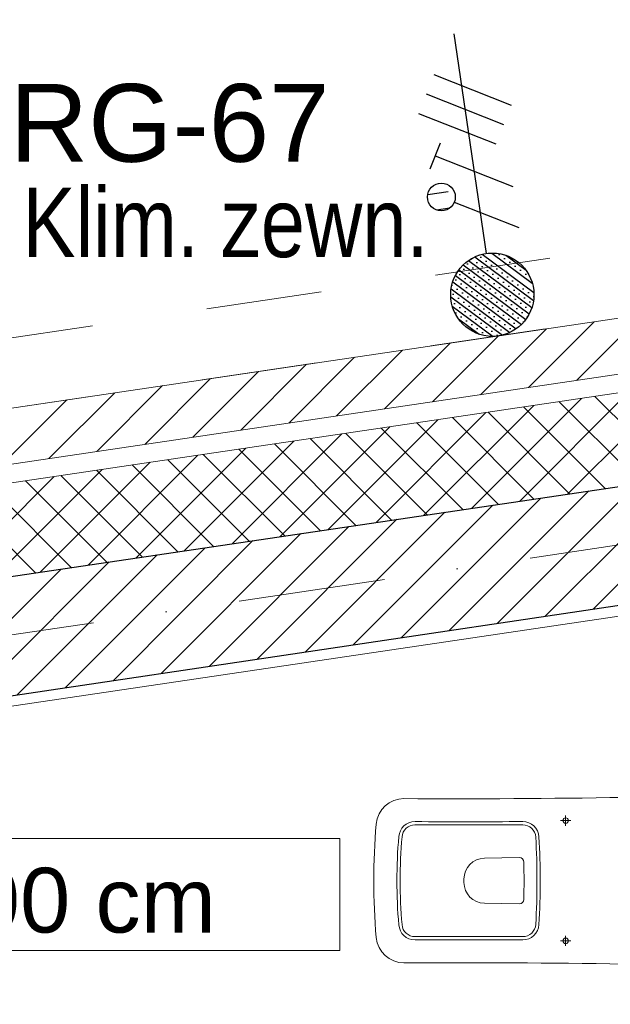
# Model space of a CAD drawing. Header units: metres. Extents: x 10441 to 19716, y -6570 to 1447.
# Tile 35 of 57: x 15754 to 15881, y -3270 to -3057. Entities that reach past the tile are written whole.
import ezdxf
from ezdxf.enums import TextEntityAlignment as Align

# ---------------------------------------------------------------- set-up
doc = ezdxf.new("R2010")
doc.units = ezdxf.units.M
doc.header["$MEASUREMENT"] = 0
doc.linetypes.add('8', pattern=[0.5, 0.25, -0.25])
doc.linetypes.add('DASHDOT', pattern=[25.4, 12.7, -6.35, 0, -6.35])
for name, color, linetype, lineweight in [('#elektryczne', 8, 'Continuous', 20), ('A_HACZE', 8, 'Continuous', 5), ('A_OPISY', 8, 'Continuous', 18), ('A_OSIE', 8, 'Continuous', 13), ('A_OZACZENIE DRZWI', 8, 'Continuous', 13), ('A_OZNACZENIA OKIEN', 8, 'Continuous', 13), ('A_PROJEKTOWANE ŚCIANY MUROWANE NOŚNE', 8, 'Continuous', 30), ('A_STAL CIENKIE', 8, 'Continuous', 0), ('A_TYNK', 8, 'Continuous', 5), ('A_WYMIARY WEWNETRZNE', 8, 'Continuous', 18), ('A_WYPOSAŻENIE SANITARNE', 8, 'Continuous', 5), ('EB_obwody', 8, 'Continuous', 13)]:
    doc.layers.add(name, color=color, linetype=linetype, lineweight=lineweight)
doc.layers.add('EB_gniazda', color=1, linetype='Continuous')
doc.styles.add('ARIAL', font='arial.ttf')
doc.styles.add('m1_romans', font='romans.shx', dxfattribs={"width": 0.8})
doc.styles.add('opisy okien', font='txt', dxfattribs={"height": 15})

# ---------------------------------------------------------------- blocks, each defined once
blk = doc.blocks.new('podkład')
at = {"layer": 'A_HACZE', "color": 8, "linetype": 'Continuous'}
for p, q in [((11705.85950182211, -876.2487095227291), (11691.62128654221, -890.4869248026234)), ((11695.48509434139, -877.7842822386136), (11681.24687906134, -892.0224975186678)), ((11674.73627937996, -880.8554276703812), (11660.49806409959, -895.0936429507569)), ((11685.11068686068, -879.3198549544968), (11670.87247158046, -893.5580702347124)), ((11664.36187189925, -882.3910003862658), (11650.12365661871, -896.6292156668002)), ((11653.98746441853, -883.9265731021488), (11639.74924913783, -898.1647883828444)), ((11633.2386494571, -886.9977185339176), (11619.00043417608, -901.2359338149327)), ((11643.61305693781, -885.4621458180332), (11629.37484165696, -899.7003610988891)), ((11622.86424197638, -888.5332912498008), (11608.62602669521, -902.7715065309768)), ((11612.48983449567, -890.0688639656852), (11598.25161921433, -904.3070792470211)), ((11713.49772946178, -891.2881514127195), (11689.76530001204, -915.0205808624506)), ((11591.74101953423, -893.1400093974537), (11577.50280425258, -907.3782246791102)), ((11602.11542701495, -891.6044366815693), (11587.87721173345, -905.8426519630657)), ((11703.12330634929, -892.8237397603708), (11679.39085344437, -916.556192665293)), ((11581.36661205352, -894.6755821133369), (11567.1283967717, -908.9137973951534)), ((11692.74888323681, -894.3593281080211), (11669.0164068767, -918.0918044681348)), ((11705.51420321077, -912.689449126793), (11687.90156627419, -895.0768121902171)), ((11713.21341140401, -911.5498225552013), (11695.60078738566, -893.9371985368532)), ((11672.00003701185, -897.4305048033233), (11648.26751374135, -921.1630280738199)), ((11682.37446012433, -895.8949164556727), (11658.64196030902, -919.6274162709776)), ((11690.11578682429, -914.9687022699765), (11672.50312405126, -897.3560394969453)), ((11697.81499501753, -913.8290756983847), (11680.20234516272, -896.2164258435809)), ((11661.62561389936, -898.9660931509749), (11637.89306717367, -922.698639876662)), ((11674.71737043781, -917.2479554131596), (11657.10468182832, -899.6352668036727)), ((11682.41657863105, -916.108328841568), (11664.80390293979, -898.4956531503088)), ((11640.8767676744, -902.037269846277), (11617.14417403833, -925.7698634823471)), ((11651.25119078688, -900.5016814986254), (11627.518620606, -924.234251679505)), ((11659.31895405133, -919.5272085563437), (11641.70623960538, -901.9144941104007)), ((11667.01816224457, -918.3875819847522), (11649.40546071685, -900.7748804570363)), ((11630.50234456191, -903.5728581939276), (11606.76972747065, -927.3054752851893)), ((11643.92053766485, -921.806461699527), (11626.30779738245, -904.1937214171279)), ((11651.61974585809, -920.6668351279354), (11634.00701849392, -903.0541077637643)), ((11620.12792144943, -905.1084465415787), (11596.39528090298, -928.8410870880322)), ((11636.22132947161, -922.9460882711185), (11618.60857627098, -905.3333350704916)), ((11599.37907522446, -908.1796232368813), (11575.64638776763, -931.9123106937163)), ((11609.75349833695, -906.6440348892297), (11586.0208343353, -930.3766988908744)), ((11620.82291308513, -925.2253414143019), (11603.21013404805, -907.6125623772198)), ((11628.52212127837, -924.0857148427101), (11610.90935515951, -906.4729487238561)), ((11589.00465211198, -909.7152115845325), (11565.27194119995, -933.4479224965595)), ((11605.42449669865, -927.5045945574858), (11587.81169182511, -909.891789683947)), ((11613.12370489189, -926.3649679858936), (11595.51091293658, -908.7521760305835)), ((11725.39563221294, -909.7455877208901), (11695.26298453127, -939.878235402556)), ((11578.6302289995, -911.250799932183), (11554.89749463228, -934.9835342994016)), ((11590.02608031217, -929.7838477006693), (11572.41324960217, -912.1710169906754)), ((11597.72528850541, -928.6442211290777), (11580.11247071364, -911.0314033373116)), ((11704.64677116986, -912.8167792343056), (11674.48673258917, -942.9768178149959)), ((11715.0212016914, -911.2811834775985), (11684.87485856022, -941.4275266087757)), ((11574.62766392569, -932.0631008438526), (11557.01480737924, -914.4502442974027)), ((11582.32687211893, -930.9234742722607), (11564.71402849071, -913.3106306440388)), ((11694.27234064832, -914.3523749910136), (11664.09860661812, -944.5261090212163)), ((11683.89791012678, -915.8879707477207), (11653.71048064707, -946.0754002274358)), ((11663.1490490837, -918.959162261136), (11632.93422870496, -949.1739826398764)), ((11673.52347960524, -917.423566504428), (11643.32235467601, -947.6246914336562)), ((11652.77461856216, -920.4947580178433), (11622.54610273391, -950.7232738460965)), ((11642.40018804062, -922.0303537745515), (11612.15797676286, -952.2725650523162)), ((11621.65132699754, -925.1015452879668), (11591.38172482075, -955.3711474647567)), ((11632.02575751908, -923.5659495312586), (11601.76985079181, -953.8218562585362)), ((11611.27689647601, -926.6371410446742), (11580.9935988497, -956.9204386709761)), ((11590.52803543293, -929.7083325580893), (11560.2173469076, -960.0190210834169)), ((11600.90246595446, -928.1727368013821), (11570.60547287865, -958.4697298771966)), ((11580.15360491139, -931.2439283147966), (11549.82922093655, -961.5683122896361))]:
    blk.add_line(p, q, dxfattribs=at)
at = {"layer": 'A_OSIE', "color": 8, "linetype": 'DASHDOT', "ltscale": 2.5}
blk.add_line((10108.72888648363, -1161.678969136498), (13256.83700540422, -695.7087720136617), dxfattribs=at)
at = {"layer": 'A_PROJEKTOWANE ŚCIANY MUROWANE NOŚNE', "color": 8}
for p, q in [((11094.83168439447, -1003.081864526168), (12186.64583089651, -841.472984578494)), ((11388.80114217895, -985.5841344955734), (12048.80109801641, -887.1535373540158))]:
    blk.add_line(p, q, dxfattribs=at)
at = {"layer": 'A_STAL CIENKIE', "color": 8, "linetype": '8', "ltscale": 100}
for p, q in [((10325.66124686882, -1065.375964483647), (13908.40386502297, -535.074660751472)), ((13910.61767534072, -549.9104099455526), (10327.85757230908, -1080.21430170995))]:
    blk.add_line(p, q, dxfattribs=at)
at = {"layer": 'A_TYNK', "color": 8, "linetype": 'Continuous'}
for p, q in [((11089.56063050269, -967.4704716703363), (12181.37530138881, -805.8650187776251)), ((11091.31767876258, -979.3411406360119), (12183.13234405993, -817.7356885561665)), ((11091.90336151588, -983.2980302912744), (12183.7180249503, -821.6925784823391))]:
    blk.add_line(p, q, dxfattribs=at)
at = {"layer": 'A_TYNK', "color": 8}
blk.add_line((11701.78648924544, -941.2769342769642), (11403.3013793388, -985.4596582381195), dxfattribs=at)
at = {"layer": 'A_WYMIARY WEWNETRZNE', "color": 8, "linetype": 'Continuous'}
for p, q in [((11443.49627230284, -989.4631044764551), (11640.47588332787, -989.4631044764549)), ((11640.47588332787, -989.4631044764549), (11640.47588332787, -1013.687206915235)), ((11640.47588332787, -1013.687206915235), (11443.49627230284, -1013.687206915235))]:
    blk.add_line(p, q, dxfattribs=at)
at = {"layer": 'A_WYPOSAŻENIE SANITARNE', "color": 8}
for p, q in [((11689.28648924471, -986.700038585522), (11689.28648924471, -984.5000385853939)), ((11690.38648924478, -985.6000385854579), (11688.18648924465, -985.6000385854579)), ((11679.24744812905, -993.6001130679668), (11671.70797970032, -993.7317149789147)), ((11667.28651552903, -998.2310296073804), (11667.28651552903, -998.9691220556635)), ((11679.247447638, -1003.600038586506), (11671.70797970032, -1003.468436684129)), ((11689.28648924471, -1010.500038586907), (11689.28648924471, -1012.700038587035)), ((11690.38648924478, -1011.600038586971), (11688.18648924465, -1011.600038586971))]:
    blk.add_line(p, q, dxfattribs=at)
blk.add_lwpolyline([(11701.78648924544, -1016.600038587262, 0.0052057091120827), (11654.31388283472, -1016.345294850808, -0.3910999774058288), (11648.30506994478, -1010.852363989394, -0.0423250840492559), (11648.30506994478, -986.347713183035, -0.391099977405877), (11654.31388283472, -980.8547823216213, 0.0052057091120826), (11701.78648924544, -980.6000385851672)], format="xyb", close=True, dxfattribs=at)
for centre in [(11689.28648924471, -985.6000385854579), (11689.28648924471, -1011.600038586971)]:
    blk.add_circle(centre, 0.6000000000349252, dxfattribs=at)
for centre, radius, start, end in [((11656.6858349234, -989.3255664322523), 3.50000000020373, 89.73368790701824, 175.6400915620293), ((11656.6858349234, -989.3255664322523), 2.800000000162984, 89.73368790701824, 175.6400915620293), ((11667.31665418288, 1297.828137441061), 2284.378410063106, 269.7336879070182, 270.3181911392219), ((11667.31665418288, 1297.828137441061), 2283.678410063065, 269.7336879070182, 270.3181911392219), ((11680.01839538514, -989.3150030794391), 3.50000000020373, 2.925068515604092, 90.3181911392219), ((11680.01839538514, -989.3150030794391), 2.800000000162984, 2.925068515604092, 90.3181911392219), ((11764.13629443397, -998.600038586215), 111.3498051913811, 175.0848220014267, 184.9151779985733), ((11764.14527790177, -998.600038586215), 110.6587886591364, 175.0817080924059, 184.9182919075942), ((11519.41850451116, -998.6000385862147), 163.668011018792, 356.6977104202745, 3.302289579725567), ((11519.42761041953, -998.6000385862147), 164.3589051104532, 356.6991341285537, 3.300865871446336), ((11679.247447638, -994.6000385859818), 1.000000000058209, 1.119177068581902, 90), ((11671.78651552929, -998.2310296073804), 4.500000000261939, 91.0000000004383, 180), ((11474.49524584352, -998.6000385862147), 205.791269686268, 358.8808229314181, 1.119177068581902), ((11671.78651552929, -998.9691220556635), 4.500000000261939, 180, 268.9999999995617), ((11679.247447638, -1002.600038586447), 1.000000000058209, 270, 358.8808229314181), ((11656.6858349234, -1007.874510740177), 3.50000000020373, 184.3599084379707, 270.2663120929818), ((11656.6858349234, -1007.874510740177), 2.800000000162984, 184.3599084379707, 270.2663120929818), ((11680.01839538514, -1007.88507409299), 3.50000000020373, 269.6818088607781, 357.0749314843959), ((11680.01839538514, -1007.88507409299), 2.800000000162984, 269.6818088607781, 357.0749314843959), ((11667.31665418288, -3295.02821461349), 2284.378410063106, 89.68180886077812, 90.26631209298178), ((11667.31665418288, -3295.02821461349), 2283.678410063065, 89.68180886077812, 90.26631209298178)]:
    blk.add_arc(centre, radius, start, end, dxfattribs=at)
at = {"layer": 'A_OZACZENIE DRZWI', "color": 8, "ltscale": 0.1, "style": 'm1_romans', "width": 0.8}
for height, rotation, p in [(9.999999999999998, 98.48606379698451, (12735.07340499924, -773.1345972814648)), (9.999999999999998, 359.9999866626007, (12573.80109761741, -1012.699123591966)), (10, 89.99998666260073, (11565.28648170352, -1150.140513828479)), (10, 89.99998666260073, (11872.28647681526, -1150.140513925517)), (10, 89.99998666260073, (12230.0299382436, -1245.640516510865)), (10, 89.99998666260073, (12385.87455241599, -1249.440511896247)), (10, 89.99998666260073, (11565.28648170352, -1370.893575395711)), (10, 89.99998666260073, (11872.28645446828, -1370.893572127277)), (10, 89.99998666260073, (12230.02996477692, -1370.893572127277)), (10, 89.99998666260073, (12389.30112414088, -1370.893575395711)), (10, 89.99998666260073, (11748.79356551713, -1556.148106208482)), (10, 89.99998666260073, (11986.60303356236, -1556.148106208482)), (10, 89.99998666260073, (12389.30112414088, -1556.148106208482)), (9.999999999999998, 359.9999866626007, (12235.05107882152, -1664.199726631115)), (9.999999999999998, 359.9999866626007, (12235.05108258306, -1880.199727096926)), (10, 89.99998666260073, (11745.78146827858, -2001.940509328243))]:
    blk.add_attdef('SZEROKOSC', text='', height=height, rotation=rotation, dxfattribs=at).set_placement(p, align=Align.BOTTOM_CENTER)
for height, rotation, p in [(9.999999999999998, 98.48606379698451, (12738.55527363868, -773.4748506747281)), (9.999999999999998, 359.9999866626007, (12572.95075326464, -1016.092660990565)), (10, 89.99998666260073, (11568.68001910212, -1150.990858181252)), (10, 89.99998666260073, (11875.68001421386, -1150.99085827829)), (10, 89.99998666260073, (12233.4234756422, -1246.490860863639)), (10, 89.99998666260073, (12389.26808981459, -1250.29085624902)), (10, 89.99998666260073, (11568.68001910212, -1371.743919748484)), (10, 89.99998666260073, (11875.67999186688, -1371.743916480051)), (10, 89.99998666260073, (12233.42350217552, -1371.743916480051)), (10, 89.99998666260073, (12392.69466153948, -1371.743919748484)), (10, 89.99998666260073, (11752.18710291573, -1556.998450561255)), (10, 89.99998666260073, (11989.99657096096, -1556.998450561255)), (10, 89.99998666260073, (12392.69466153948, -1556.998450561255)), (9.999999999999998, 359.9999866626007, (12234.20073446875, -1667.593264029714)), (9.999999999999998, 359.9999866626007, (12234.20073823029, -1883.593264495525)), (10, 89.99998666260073, (11749.17500567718, -2002.790853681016))]:
    blk.add_attdef('WYSOKOSC', text='', height=height, rotation=rotation, dxfattribs=at).set_placement(p, align=Align.TOP_CENTER)
at = {"layer": 'A_OZNACZENIA OKIEN', "color": 8, "linetype": 'Continuous', "lineweight": 18, "style": 'ARIAL'}
blk.add_text('Hpom.=300 cm', height=14, dxfattribs=at).set_placement((11480.48844118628, -1009.800440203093))
at = {"layer": 'A_OZNACZENIA OKIEN', "color": 8, "ltscale": 0.1, "style": 'm1_romans', "width": 0.8}
for rotation, p in [(278.8676103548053, (13403.2764654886, -587.5649020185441)), (278.8676103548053, (13013.44029558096, -645.2688164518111)), (278.8676103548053, (12475.3032674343, -724.9214172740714)), (278.8676103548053, (12253.7174315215, -757.7195471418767)), (1.333739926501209e-05, (14011.09242843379, -903.424767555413)), (278.8676103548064, (11051.10984267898, -935.7240649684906)), (278.8676103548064, (10670.2588853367, -992.09381125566)), (1.333739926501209e-05, (14011.0924284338, -1578.092615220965)), (89.99998666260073, (10822.99652803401, -2081.554829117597)), (89.99998666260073, (11207.99652803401, -2081.55482899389)), (89.99998666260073, (11973.99657219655, -2081.55482899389)), (89.99998666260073, (13179.19460436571, -2081.554829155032)), (89.99998666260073, (13543.19460436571, -2081.554829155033))]:
    blk.add_attdef('WYSOKOSC', text='', height=10, rotation=rotation, dxfattribs=at).set_placement(p, align=Align.TOP_CENTER)
for rotation, p in [(278.8676103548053, (13373.70664788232, -593.0389180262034)), (278.8676103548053, (12983.87047797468, -650.7428324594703)), (278.8676103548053, (12445.73344982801, -730.3954332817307)), (278.8676103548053, (12224.14761391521, -763.193563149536)), (1.333739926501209e-05, (14017.48017931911, -900.0312284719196)), (278.8676103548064, (11021.54002507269, -941.1980809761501)), (278.8676103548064, (10640.68906773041, -997.5678272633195)), (1.333739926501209e-05, (14017.48017931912, -1574.699076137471)), (89.99998666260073, (10819.60299063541, -2080.704484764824)), (89.99998666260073, (11204.60299063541, -2080.704484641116)), (89.99998666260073, (11970.60303479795, -2080.704484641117)), (89.99998666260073, (13175.80106696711, -2080.704484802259)), (89.99998666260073, (13539.80106696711, -2080.704484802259))]:
    blk.add_attdef('SZEROKOSC', text='', height=10, rotation=rotation, dxfattribs=at).set_placement(p, align=Align.BOTTOM_CENTER)
blk = doc.blocks.new('*U240')
at = {"layer": 'EB_gniazda', "lineweight": 30}
h = blk.add_hatch(dxfattribs=at)
h.set_pattern_fill('SACNCR', color=256, scale=0.6000000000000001)
h.set_pattern_definition([(45, (-89913871.35817315, -54760209.86090794), (-1.01027881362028, 1.01027881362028), []), (45, (-89913870.34789315, -54760209.86090794), (-1.01027881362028, 1.01027881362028), [0, -1.428750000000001])])
h.paths.add_polyline_path([(-89923565.12494221, -54758680.44577149, 1), (-89923583.12494221, -54758680.44577149, 1)])
h = blk.add_hatch(dxfattribs=at)
h.set_pattern_fill('GOST_WOOD', color=256, scale=0.6000000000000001)
h.set_pattern_definition([(90, (-89913909.12585284, -54760069.3914465), (3.600000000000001, -2.204364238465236e-16), [6, -1.2]), (90, (-89913907.92585284, -54760070.5914465), (3.600000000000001, -2.204364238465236e-16), [3.600000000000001, -0.9000000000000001, 1.8, -0.9000000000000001]), (90, (-89913906.72585285, -54760072.3914465), (3.600000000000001, -2.204364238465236e-16), [6, -1.2])])
h.paths.add_polyline_path([(-89923593.62494221, -54758688.24000012, 1), (-89923599.62494221, -54758688.24000012, 1)])
for p, q in [((-89923623.02205653, -54758685.99000012), (-89923614.02205653, -54758670.40154285)), ((-89923619.12494221, -54758688.24000012), (-89923610.12494221, -54758672.65154285)), ((-89923605.62494221, -54758688.24000012), (-89923596.62494221, -54758672.65154285)), ((-89923595.12494221, -54758685.64192391), (-89923587.62494221, -54758672.65154285)), ((-89923615.22782789, -54758690.49000012), (-89923606.22782789, -54758674.90154285)), ((-89923631.12494221, -54758680.44577149), (-89923583.12494221, -54758680.44577149)), ((-89923603.026866, -54758689.74000012), (-89923608.22301842, -54758686.74000012))]:
    blk.add_line(p, q, dxfattribs=at)
for centre, radius in [((-89923574.12494221, -54758680.44577149), 9), ((-89923596.62494221, -54758688.24000012), 3)]:
    blk.add_circle(centre, radius, dxfattribs=at)

msp = doc.modelspace()

# ---------------------------------------------------------------- block references
at = {"layer": '#elektryczne', "color": 8, "linetype": 'Continuous', "lineweight": 18}
msp.add_blockref('podkład', (4182.372743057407, -2244.781175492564), dxfattribs=at)
at = {"layer": 'EB_gniazda', "linetype": 'Continuous', "lineweight": 30, "rotation": 278.4195297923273}
msp.add_blockref('*U240', (67351003.30188854, -80939759.7161545), dxfattribs=at)

# ---------------------------------------------------------------- texts
at = {"layer": 'A_OPISY', "color": 0, "lineweight": 13, "insert": (15869.14385589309, -3101.218871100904), "char_height": 15, "width": 229.9369489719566, "attachment_point": 5, "style": 'opisy okien'}
msp.add_mtext('\\pxql,t4;{\\fArial Narrow|b0|i0|c238|p39;Klim. zewn.}', dxfattribs=at)
at = {"layer": 'EB_obwody', "color": 5, "style": 'ARIAL'}
msp.add_text('RG-67', height=16.8, rotation=4.268868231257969e-07, dxfattribs=at).set_placement((15751.43897621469, -3088.00263260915))

doc.saveas('drawing.dxf')
